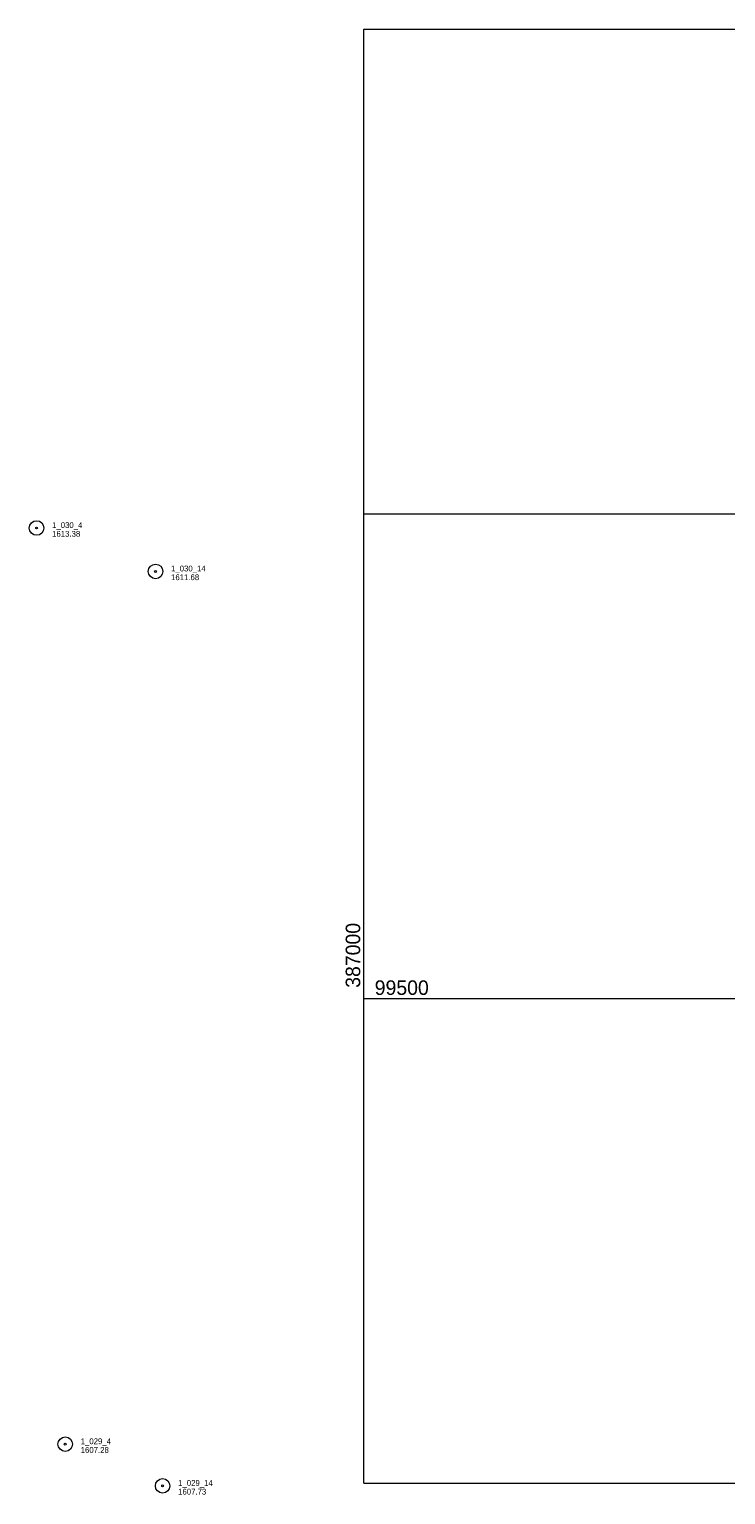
# Model space of a CAD drawing. Header units: feet. Extents: x 386655 to 388500, y 98988 to 100500.
# Tile 1 of 6: x 386655 to 387373, y 98988 to 100500. Entities that reach past the tile are written whole.
import ezdxf

# ---------------------------------------------------------------- set-up
doc = ezdxf.new("R2010")
doc.units = ezdxf.units.FT
doc.header["$MEASUREMENT"] = 0
doc.layers.add('E_MAP_GridLines', color=251, linetype='Continuous', lineweight=0)
doc.layers.add('E_MAP_PassPoints', color=40, linetype='Continuous', lineweight=0)
doc.styles.add('Style-IGR_FONT_0', font='IGR_FONT_0.shx')

# ---------------------------------------------------------------- blocks, each defined once
blk = doc.blocks.new('PP')
at = {"layer": 'E_MAP_PassPoints', "color": 40, "linetype": 'Continuous', "lineweight": 0}
for radius in [7.5, 0.96]:
    blk.add_circle((0, 0), radius, dxfattribs=at)

msp = doc.modelspace()

# ---------------------------------------------------------------- linework, layer by layer
at = {"layer": 'E_MAP_GridLines', "color": 161, "linetype": 'Continuous', "lineweight": 0}
for p, q in [((387000, 99000), (387000, 100500)), ((387000, 100500), (388500, 100500)), ((387000, 100000), (388500, 100000)), ((387000, 99500), (388500, 99500)), ((387000, 99000), (388500, 99000))]:
    msp.add_line(p, q, dxfattribs=at)

# ---------------------------------------------------------------- block references
at = {"layer": 'E_MAP_PassPoints', "color": 40, "linetype": 'Continuous', "lineweight": 0}
for p in [(386662.4, 99985.5), (386785.1, 99940.7), (386691.9, 99040.3), (386792.4, 98997.3)]:
    msp.add_blockref('PP', p, dxfattribs=at)

# ---------------------------------------------------------------- texts
at = {"layer": 'E_MAP_GridLines', "color": 161, "linetype": 'Continuous', "lineweight": 0, "style": 'Style-IGR_FONT_0'}
msp.add_text('  387000  ', height=15, rotation=90, dxfattribs=at).set_placement((386996.2, 99500))
msp.add_text('  99500  ', height=15, dxfattribs=at).set_placement((387000, 99503.8))
at = {"layer": 'E_MAP_PassPoints', "color": 40, "linetype": 'Continuous', "lineweight": 0, "style": 'Style-IGR_FONT_0'}
for s, p in [('1_030_4', (386678.4, 99985.5)), ('1613.38', (386678.4, 99976.5)), ('1_030_14', (386801.1, 99940.7)), ('1611.68', (386801.1, 99931.7)), ('1_029_4', (386707.9, 99040.3)), ('1607.28', (386707.9, 99031.3)), ('1_029_14', (386808.4, 98997.3)), ('1607.73', (386808.4, 98988.3))]:
    msp.add_text(s, height=6, dxfattribs=at).set_placement(p)

doc.saveas('drawing.dxf')
